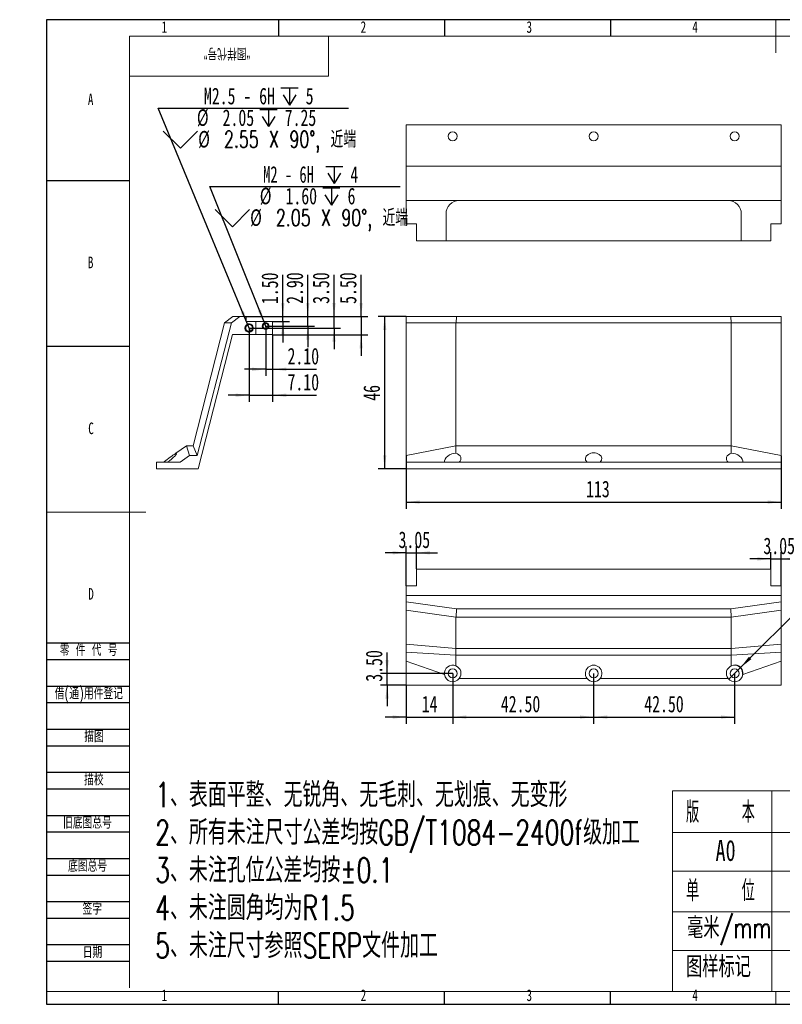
# Model space of a CAD drawing. Header units: millimetres. Extents: x -8 to 916, y -4 to 297.
# Tile 1 of 3: x -8 to 222, y 0 to 297. Entities that reach past the tile are written whole.
import ezdxf

# ---------------------------------------------------------------- set-up
doc = ezdxf.new("R2010")
doc.units = ezdxf.units.MM
for name, color, linetype in [('10', 7, 'Continuous'), ('5', 7, 'Continuous'), ('9', 7, 'Continuous'), ('SLD-0', 7, 'Continuous')]:
    doc.layers.add(name, color=color, linetype=linetype)
doc.styles.add('SLDTEXTSTYLE0', font='TXT', dxfattribs={"width": 0.7, "bigfont": 'bigfont'})
doc.styles.add('SLDTEXTSTYLE1', font='TXT', dxfattribs={"width": 0.7})
doc.styles.add('SLDTEXTSTYLE2', font='TXT', dxfattribs={"width": 0.614286, "bigfont": 'bigfont'})
doc.styles.add('SLDTEXTSTYLE3', font='TXT', dxfattribs={"width": 0.566667, "bigfont": 'bigfont'})
doc.styles.add('SLDTEXTSTYLE4', font='TXT', dxfattribs={"width": 0.642857})
doc.styles.add('SLDTEXTSTYLE5', font='TXT', dxfattribs={"width": 0.633333})
doc.dimstyles.new('SLDDIMSTYLE0', dxfattribs={"dimtxt": 5, "dimasz": 4.08, "dimexe": 0, "dimexo": 0.0625, "dimgap": 1.25, "dimtad": 2, "dimrnd": 1e-09, "dimzin": 12, "dimdsep": 46, "dimtxsty": 'SLDTEXTSTYLE1', "dimsah": 1, "dimcen": 0.09, "dimadec": 0, "dimazin": 3, "dimtfac": 1, "dimtofl": 0, "dimtmove": 0, "dimatfit": 3, "dimfxl": 0, "dimfrac": 2, "dimtolj": 1, "dimtzin": 12, "dimarcsym": 0})
doc.dimstyles.new('SLDDIMSTYLE1', dxfattribs={"dimtxt": 5, "dimasz": 4.08, "dimexe": 0, "dimexo": 0.0625, "dimgap": 1.25, "dimtad": 2, "dimrnd": 1e-09, "dimzin": 4, "dimdsep": 46, "dimtxsty": 'SLDTEXTSTYLE1', "dimsah": 1, "dimcen": 0.09, "dimadec": 0, "dimazin": 1, "dimtfac": 1, "dimtmove": 0, "dimatfit": 0, "dimfxl": 0, "dimfrac": 2, "dimtolj": 1, "dimtzin": 12, "dimarcsym": 0})
doc.dimstyles.new('SLDDIMSTYLE2', dxfattribs={"dimtxt": 5, "dimasz": 4.08, "dimexe": 0, "dimexo": 0.0625, "dimgap": 1.25, "dimtad": 0, "dimtih": 1, "dimtoh": 1, "dimdec": 6, "dimrnd": 1e-09, "dimzin": 12, "dimdsep": 46, "dimtxsty": 'SLDTEXTSTYLE1', "dimblk1": 'NONE', "dimsah": 1, "dimcen": 0, "dimadec": 0, "dimazin": 3, "dimtfac": 1, "dimtmove": 0, "dimatfit": 3, "dimldrblk": 'NONE', "dimfxl": 0, "dimfrac": 2, "dimtolj": 1, "dimtzin": 12, "dimarcsym": 0})
doc.dimstyles.new('SLDDIMSTYLE3', dxfattribs={"dimtxt": 5, "dimasz": 4.08, "dimexe": 0, "dimexo": 0.0625, "dimgap": 1.25, "dimtad": 2, "dimrnd": 1e-09, "dimzin": 4, "dimdsep": 46, "dimtxsty": 'SLDTEXTSTYLE1', "dimsah": 1, "dimcen": 0.09, "dimadec": 0, "dimazin": 1, "dimtfac": 1, "dimtofl": 0, "dimtmove": 0, "dimatfit": 3, "dimfxl": 0, "dimfrac": 2, "dimtolj": 1, "dimtzin": 12, "dimarcsym": 0})
doc.dimstyles.new('SLDDIMSTYLE4', dxfattribs={"dimtxt": 5, "dimasz": 4.08, "dimexe": 0, "dimexo": 0.0625, "dimgap": 1.25, "dimtad": 2, "dimrnd": 1e-09, "dimzin": 12, "dimdsep": 46, "dimtxsty": 'SLDTEXTSTYLE1', "dimsah": 1, "dimcen": 0.09, "dimadec": 0, "dimazin": 3, "dimtfac": 1, "dimtmove": 0, "dimatfit": 0, "dimfxl": 0, "dimfrac": 2, "dimtolj": 1, "dimtzin": 12, "dimarcsym": 0})
doc.dimstyles.new('SLDDIMSTYLE5', dxfattribs={"dimtxt": 5, "dimasz": 4.08, "dimexe": 0, "dimexo": 0.0625, "dimgap": 1.25, "dimtad": 0, "dimtih": 1, "dimtoh": 1, "dimrnd": 1e-09, "dimzin": 4, "dimdsep": 46, "dimtxsty": 'SLDTEXTSTYLE1', "dimblk1": 'NONE', "dimsah": 1, "dimcen": 0, "dimadec": 0, "dimazin": 1, "dimtfac": 1, "dimtmove": 0, "dimatfit": 3, "dimldrblk": 'NONE', "dimfxl": 0, "dimfrac": 2, "dimtolj": 1, "dimtzin": 12, "dimarcsym": 0})

# ---------------------------------------------------------------- blocks, each defined once
blk = doc.blocks.new('SW_NOTE_0')
at = {"layer": '10', "color": 0, "attachment_point": 1, "style": 'SLDTEXTSTYLE0'}
for s, insert, char_height in [('1\\M+18141\\M+1955C\\M+196CA\\M+195BD\\M+190AE\\M+18141\\M+19DD9锐\\M+18A70\\M+18141\\M+19DD9\\M+196D1\\M+18E68\\M+18141\\M+19DD9划\\M+18DAD\\M+18141\\M+19DD9变\\M+18C60', (0, 9.55), 7.40833), ('2\\M+18141\\M+18F8A\\M+1974C\\M+196A2\\M+1928D\\M+18EDA\\M+190A1\\M+18CF6\\M+18DB7\\M+18BCF\\M+188C2GB/T1084-2400f级\\M+189C1\\M+18D48', (0, -1.83), 7.40833), ('3\\M+18141\\M+196A2\\M+1928D\\M+18D45\\M+188CA\\M+18CF6\\M+18DB7\\M+18BCF\\M+188C2\\M+1817D0.1', (0, -13.21), 7.4083), ('4\\M+18141\\M+196A2\\M+1928D圆\\M+18A70\\M+18BCF为R1.5', (0, -24.58), 7.4083), ('5\\M+18141\\M+196A2\\M+1928D\\M+18EDA\\M+190A1\\M+18E51\\M+18FC6SERP\\M+195B6\\M+18C8F\\M+189C1\\M+18D48', (0, -35.96), 7.4083)]:
    blk.add_mtext(s, dxfattribs=dict(at, insert=insert, char_height=char_height))
blk = doc.blocks.new('_D')
at = {"layer": '10'}
for p, q in [((108.46, 165.49), (108.46, 149.49)), ((221.46, 165.49), (221.46, 149.49)), ((108.46, 151.49), (221.46, 151.49))]:
    blk.add_line(p, q, dxfattribs=at)
for points in [[(108.46, 151.49), (112.54, 150.99), (112.54, 152)], [(221.46, 151.49), (217.38, 152), (217.38, 150.99)]]:
    blk.add_solid(points, dxfattribs=at)
at = {"layer": '10', "insert": (162.67, 157.94), "char_height": 5, "attachment_point": 1, "style": 'SLDTEXTSTYLE1'}
blk.add_mtext('113', dxfattribs=at)
blk = doc.blocks.new('_D_1')
at = {"layer": '10'}
for p, q in [((108.46, 207.49), (99.97, 207.49)), ((101.97, 161.49), (101.97, 207.49)), ((108.46, 161.49), (99.97, 161.49))]:
    blk.add_line(p, q, dxfattribs=at)
for points in [[(101.97, 207.49), (101.46, 203.41), (102.47, 203.41)], [(101.97, 161.49), (102.47, 165.57), (101.46, 165.57)]]:
    blk.add_solid(points, dxfattribs=at)
at = {"layer": '10', "insert": (95.52, 182.05), "char_height": 5, "attachment_point": 1, "rotation": 90, "style": 'SLDTEXTSTYLE1'}
blk.add_mtext('46', dxfattribs=at)
blk = doc.blocks.new('_D_2')
at = {"layer": '10'}
for p, q in [((71.26, 207.49), (71.26, 219.99)), ((60.19, 207.49), (73.26, 207.49)), ((68.19, 205.99), (73.26, 205.99)), ((71.26, 205.99), (71.26, 207.49)), ((71.26, 205.99), (71.26, 199.64))]:
    blk.add_line(p, q, dxfattribs=at)
for points in [[(71.26, 207.49), (71.77, 211.57), (70.75, 211.57)], [(71.26, 205.99), (70.75, 201.91), (71.77, 201.91)]]:
    blk.add_solid(points, dxfattribs=at)
at = {"layer": '10', "insert": (64.81, 211.21), "char_height": 5, "attachment_point": 1, "rotation": 90, "style": 'SLDTEXTSTYLE1'}
blk.add_mtext('1.50', dxfattribs=at)
blk = doc.blocks.new('_D_3')
at = {"layer": '10'}
for p, q in [((78.79, 207.49), (78.79, 220.04)), ((60.19, 207.49), (80.79, 207.49)), ((78.79, 204.59), (78.79, 207.49)), ((66.09, 204.59), (80.79, 204.59)), ((78.79, 204.59), (78.79, 198.24))]:
    blk.add_line(p, q, dxfattribs=at)
for points in [[(78.79, 207.49), (79.29, 211.57), (78.28, 211.57)], [(78.79, 204.59), (78.28, 200.51), (79.29, 200.51)]]:
    blk.add_solid(points, dxfattribs=at)
at = {"layer": '10', "insert": (72.34, 211.27), "char_height": 5, "attachment_point": 1, "rotation": 90, "style": 'SLDTEXTSTYLE1'}
blk.add_mtext('2.90', dxfattribs=at)
blk = doc.blocks.new('_D_4')
at = {"layer": '10'}
for p, q in [((94.86, 207.49), (94.86, 220.04)), ((60.19, 207.49), (96.86, 207.49)), ((94.86, 207.49), (94.86, 201.99)), ((68.19, 201.99), (96.86, 201.99)), ((94.86, 201.99), (94.86, 195.64))]:
    blk.add_line(p, q, dxfattribs=at)
for points in [[(94.86, 207.49), (95.37, 211.57), (94.36, 211.57)], [(94.86, 201.99), (94.36, 197.91), (95.37, 197.91)]]:
    blk.add_solid(points, dxfattribs=at)
at = {"layer": '10', "insert": (88.42, 211.27), "char_height": 5, "attachment_point": 1, "rotation": 90, "style": 'SLDTEXTSTYLE1'}
blk.add_mtext('5.50', dxfattribs=at)
blk = doc.blocks.new('_D_5')
at = {"layer": '10'}
for p, q in [((86.69, 207.49), (86.69, 220.04)), ((60.19, 207.49), (88.69, 207.49)), ((86.69, 203.99), (86.69, 207.49)), ((61.09, 203.99), (88.69, 203.99)), ((86.69, 203.99), (86.69, 197.64))]:
    blk.add_line(p, q, dxfattribs=at)
for points in [[(86.69, 207.49), (87.2, 211.57), (86.19, 211.57)], [(86.69, 203.99), (86.19, 199.91), (87.2, 199.91)]]:
    blk.add_solid(points, dxfattribs=at)
at = {"layer": '10', "insert": (80.25, 211.27), "char_height": 5, "attachment_point": 1, "rotation": 90, "style": 'SLDTEXTSTYLE1'}
blk.add_mtext('3.50', dxfattribs=at)
blk = doc.blocks.new('_D_6')
at = {"layer": '10'}
for p, q in [((66.09, 204.59), (66.09, 189.55)), ((68.19, 201.99), (68.19, 189.55)), ((66.09, 191.55), (59.74, 191.55)), ((66.09, 191.55), (68.19, 191.55)), ((68.19, 191.55), (81.44, 191.55))]:
    blk.add_line(p, q, dxfattribs=at)
for points in [[(66.09, 191.55), (62.01, 192.06), (62.01, 191.04)], [(68.19, 191.55), (72.27, 191.04), (72.27, 192.06)]]:
    blk.add_solid(points, dxfattribs=at)
at = {"layer": '10', "insert": (72.67, 198), "char_height": 5, "attachment_point": 1, "style": 'SLDTEXTSTYLE1'}
blk.add_mtext('2.10', dxfattribs=at)
blk = doc.blocks.new('_D_7')
at = {"layer": '10'}
for p, q in [((61.09, 203.99), (61.09, 181.73)), ((68.19, 201.99), (68.19, 181.73)), ((61.09, 183.73), (54.74, 183.73)), ((61.09, 183.73), (68.19, 183.73)), ((68.19, 183.73), (81.43, 183.73))]:
    blk.add_line(p, q, dxfattribs=at)
for points in [[(61.09, 183.73), (57.01, 184.24), (57.01, 183.22)], [(68.19, 183.73), (72.27, 183.22), (72.27, 184.24)]]:
    blk.add_solid(points, dxfattribs=at)
at = {"layer": '10', "insert": (72.67, 190.17), "char_height": 5, "attachment_point": 1, "style": 'SLDTEXTSTYLE1'}
blk.add_mtext('7.10', dxfattribs=at)
blk = doc.blocks.new('SW_SYMBOL_HOLE_DEPTH')
at = {"layer": '10', "color": 0}
for p, q in [((0, 875), (800, 875)), ((100, 555), (400, 75)), ((400, 875), (400, 75)), ((700, 555), (400, 75))]:
    blk.add_line(p, q, dxfattribs=at)
blk = doc.blocks.new('SW_SYMBOL_HOLE_SINK')
at = {"layer": '10', "color": 0}
for p, q in [((0, 875), (800, 75)), ((800, 75), (1600, 875))]:
    blk.add_line(p, q, dxfattribs=at)
blk = doc.blocks.new('_D_8')
at = {"layer": '10'}
for p, q in [((60.6, 205.17), (33.64, 270.36)), ((33.64, 270.36), (91.02, 270.36)), ((61.57, 202.82), (60.6, 205.17))]:
    blk.add_line(p, q, dxfattribs=at)
blk.add_solid([(60.6, 205.17), (59.51, 209.14), (58.57, 208.75)], dxfattribs=at)
at = {"layer": '10', "xscale": 0.006445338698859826, "yscale": 0.006445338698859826, "zscale": 0.006445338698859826}
for name, p in [('SW_SYMBOL_HOLE_DEPTH', (70.7, 270.77)), ('SW_SYMBOL_HOLE_DEPTH', (64.37, 264.25)), ('SW_SYMBOL_HOLE_SINK', (35.22, 257.73))]:
    blk.add_blockref(name, p, dxfattribs=at)
at = {"layer": '10', "char_height": 5, "attachment_point": 1}
for s, insert, style in [('M2.5 - 6H', (47.46, 276.47), 'SLDTEXTSTYLE1'), ('5', (78.15, 276.47), 'SLDTEXTSTYLE1'), ('%%c', (45.35, 269.97), 'SLDTEXTSTYLE1'), ('2.05', (53.1, 269.95), 'SLDTEXTSTYLE1'), ('7.25', (71.82, 269.95), 'SLDTEXTSTYLE1'), ('%%c', (45.74, 263.45), 'SLDTEXTSTYLE1'), ('2.55 X 90\\M+1818B, \\M+18BDF\\M+1925B', (53.5, 263.43), 'SLDTEXTSTYLE0')]:
    blk.add_mtext(s, dxfattribs=dict(at, insert=insert, style=style))
blk = doc.blocks.new('_NONE')
blk = doc.blocks.new('_D_9')
at = {"layer": '10'}
for p, q in [((65.71, 205.55), (49.3, 246.72)), ((49.3, 246.72), (106.68, 246.72)), ((66.47, 203.64), (65.71, 205.55))]:
    blk.add_line(p, q, dxfattribs=at)
blk.add_solid([(65.71, 205.55), (64.67, 209.52), (63.73, 209.15)], dxfattribs=at)
at = {"layer": '10', "xscale": 0.006445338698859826, "yscale": 0.006445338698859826, "zscale": 0.006445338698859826}
for name, p in [('SW_SYMBOL_HOLE_DEPTH', (84.18, 247.12)), ('SW_SYMBOL_HOLE_DEPTH', (83.32, 240.6)), ('SW_SYMBOL_HOLE_SINK', (50.89, 234.08))]:
    blk.add_blockref(name, p, dxfattribs=at)
at = {"layer": '10', "char_height": 5, "attachment_point": 1}
for s, insert, style in [('M2 - 6H', (65.32, 252.83), 'SLDTEXTSTYLE4'), ('4', (91.62, 252.83), 'SLDTEXTSTYLE1'), ('%%c', (64.31, 246.33), 'SLDTEXTSTYLE1'), ('1.60', (72.06, 246.3), 'SLDTEXTSTYLE1'), ('6', (90.77, 246.3), 'SLDTEXTSTYLE1'), ('%%c', (61.41, 239.8), 'SLDTEXTSTYLE1'), ('2.05 X 90\\M+1818B, \\M+18BDF\\M+1925B', (69.16, 239.78), 'SLDTEXTSTYLE0')]:
    blk.add_mtext(s, dxfattribs=dict(at, insert=insert, style=style))
blk = doc.blocks.new('_D_10')
at = {"layer": '10'}
for p, q in [((122.46, 99.81), (122.46, 84.64)), ((164.96, 99.81), (164.96, 84.64)), ((122.46, 86.64), (164.96, 86.64))]:
    blk.add_line(p, q, dxfattribs=at)
for points in [[(122.46, 86.64), (126.54, 86.14), (126.54, 87.15)], [(164.96, 86.64), (160.88, 87.15), (160.88, 86.14)]]:
    blk.add_solid(points, dxfattribs=at)
at = {"layer": '10', "insert": (136.97, 93.09), "char_height": 5, "attachment_point": 1, "style": 'SLDTEXTSTYLE1'}
blk.add_mtext('42.50', dxfattribs=at)
blk = doc.blocks.new('_D_11')
at = {"layer": '10'}
for p, q in [((164.96, 99.81), (164.96, 84.64)), ((207.46, 99.81), (207.46, 84.64)), ((164.96, 86.64), (207.46, 86.64))]:
    blk.add_line(p, q, dxfattribs=at)
for points in [[(164.96, 86.64), (169.04, 86.14), (169.04, 87.15)], [(207.46, 86.64), (203.38, 87.15), (203.38, 86.14)]]:
    blk.add_solid(points, dxfattribs=at)
at = {"layer": '10', "insert": (180.21, 93.09), "char_height": 5, "attachment_point": 1, "style": 'SLDTEXTSTYLE1'}
blk.add_mtext('42.50', dxfattribs=at)
blk = doc.blocks.new('_D_12')
at = {"layer": '10'}
for p, q in [((122.46, 99.81), (122.46, 84.64)), ((108.46, 96.31), (108.46, 84.64)), ((108.46, 86.64), (102.11, 86.64)), ((108.46, 86.64), (122.46, 86.64)), ((122.46, 86.64), (128.81, 86.64))]:
    blk.add_line(p, q, dxfattribs=at)
for points in [[(108.46, 86.64), (104.38, 87.15), (104.38, 86.14)], [(122.46, 86.64), (126.54, 86.14), (126.54, 87.15)]]:
    blk.add_solid(points, dxfattribs=at)
at = {"layer": '10', "insert": (113.12, 93.09), "char_height": 5, "attachment_point": 1, "style": 'SLDTEXTSTYLE1'}
blk.add_mtext('14', dxfattribs=at)
blk = doc.blocks.new('_D_13')
at = {"layer": '10'}
for p, q in [((102.69, 99.81), (102.69, 106.08)), ((122.46, 99.81), (100.69, 99.81)), ((102.69, 96.31), (102.69, 99.81)), ((108.46, 96.31), (100.69, 96.31)), ((102.69, 96.31), (102.69, 89.96))]:
    blk.add_line(p, q, dxfattribs=at)
for points in [[(102.69, 99.81), (103.2, 103.89), (102.18, 103.89)], [(102.69, 96.31), (102.18, 92.23), (103.2, 92.23)]]:
    blk.add_solid(points, dxfattribs=at)
at = {"layer": '10', "insert": (96.24, 97.31), "char_height": 5, "attachment_point": 1, "rotation": 90, "style": 'SLDTEXTSTYLE1'}
blk.add_mtext('3.50', dxfattribs=at)
blk = doc.blocks.new('_D_14')
at = {"layer": '10'}
for p, q in [((108.46, 126.21), (108.46, 138.19)), ((111.51, 131.31), (111.51, 138.19)), ((108.46, 136.19), (102.11, 136.19)), ((108.46, 136.19), (111.51, 136.19)), ((111.51, 136.19), (117.86, 136.19))]:
    blk.add_line(p, q, dxfattribs=at)
for points in [[(108.46, 136.19), (104.38, 136.7), (104.38, 135.69)], [(111.51, 136.19), (115.59, 135.69), (115.59, 136.7)]]:
    blk.add_solid(points, dxfattribs=at)
at = {"layer": '10', "insert": (106.14, 142.64), "char_height": 5, "attachment_point": 1, "style": 'SLDTEXTSTYLE1'}
blk.add_mtext('3.05', dxfattribs=at)
blk = doc.blocks.new('_D_15')
at = {"layer": '10'}
for p, q in [((218.41, 134.35), (212.06, 134.35)), ((218.41, 131.31), (218.41, 136.35)), ((218.41, 134.35), (221.46, 134.35)), ((221.46, 126.21), (221.46, 136.35)), ((221.46, 134.35), (227.81, 134.35))]:
    blk.add_line(p, q, dxfattribs=at)
for points in [[(218.41, 134.35), (214.33, 134.86), (214.33, 133.84)], [(221.46, 134.35), (225.54, 133.84), (225.54, 134.86)]]:
    blk.add_solid(points, dxfattribs=at)
at = {"layer": '10', "insert": (216.13, 140.79), "char_height": 5, "attachment_point": 1, "style": 'SLDTEXTSTYLE1'}
blk.add_mtext('3.05', dxfattribs=at)
blk = doc.blocks.new('SW_SYMBOL_HOLE_SPOT')
at = {"layer": '10', "color": 0}
for p, q in [((0, 875), (0, 75)), ((1600, 75), (1600, 875)), ((0, 75), (1600, 75))]:
    blk.add_line(p, q, dxfattribs=at)
blk = doc.blocks.new('_D_16')
at = {"layer": '10'}
for p, q in [((209.23, 101.57), (228.39, 120.73)), ((228.39, 120.73), (275.24, 120.73)), ((205.69, 98.04), (209.23, 101.57))]:
    blk.add_line(p, q, dxfattribs=at)
blk.add_arc((207.46, 99.81), 2.5, 353.0623, 83.653, dxfattribs=at)
blk.add_solid([(209.23, 101.57), (212.47, 104.1), (211.75, 104.82)], dxfattribs=at)
at = {"layer": '10', "xscale": 0.006445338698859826, "yscale": 0.006445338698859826, "zscale": 0.006445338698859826}
for name, p in [('SW_SYMBOL_HOLE_SINK', (234.56, 114.62)), ('SW_SYMBOL_HOLE_SPOT', (232.86, 108.09)), ('SW_SYMBOL_HOLE_DEPTH', (255.83, 108.09))]:
    blk.add_blockref(name, p, dxfattribs=at)
at = {"layer": '10', "char_height": 5, "attachment_point": 1}
for s, insert, style in [('3 x', (229.97, 126.84), 'SLDTEXTSTYLE5'), ('%%c', (238.73, 126.86), 'SLDTEXTSTYLE1'), ('2.70 \\M+18AAE\\M+19153贯\\M+190FA', (246.48, 126.84), 'SLDTEXTSTYLE0'), ('%%c', (245.08, 120.34), 'SLDTEXTSTYLE1'), ('5 X 90°', (252.83, 120.32), 'SLDTEXTSTYLE4'), ('%%c', (243.38, 113.82), 'SLDTEXTSTYLE1'), ('5', (251.13, 113.8), 'SLDTEXTSTYLE1'), ('5.40', (263.27, 113.8), 'SLDTEXTSTYLE1')]:
    blk.add_mtext(s, dxfattribs=dict(at, insert=insert, style=style))

msp = doc.modelspace()

# ---------------------------------------------------------------- linework, layer by layer
at = {"color": 7, "linetype": 'Continuous', "lineweight": 15}
for p, q in [((108.4595734, 265.3329696), (221.4595714, 265.3329696)), ((108.4595734, 252.8329694), (108.4595734, 265.3329696)), ((221.4595714, 265.3329696), (221.4595714, 252.8329694)), ((108.4595734, 252.8329694), (221.4595714, 252.8329694)), ((108.4595734, 242.4483549), (108.4595734, 252.8329694)), ((221.4595714, 242.4483549), (221.4595714, 252.8329694)), ((108.4595734, 242.4483549), (124.4595686, 242.4483549)), ((108.4595734, 235.4329701), (108.4595734, 242.4483549)), ((205.4595707, 242.4483549), (124.4595686, 242.4483549)), ((205.4595707, 242.4483549), (221.4595714, 242.4483549)), ((221.4595714, 235.4329701), (221.4595714, 242.4483549)), ((120.4595679, 238.4483542), (120.4595679, 230.3329695)), ((209.4595713, 230.3329695), (209.4595713, 238.4483542)), ((111.5095729, 235.4329701), (108.4595734, 235.4329701)), ((111.5095729, 230.3329695), (111.5095729, 235.4329701)), ((221.4595714, 235.4329701), (218.4095715, 235.4329701)), ((218.4095715, 235.4329701), (218.4095715, 230.3329695)), ((111.5095729, 230.3329695), (120.4595679, 230.3329695)), ((120.4595679, 230.3329695), (209.4595713, 230.3329695)), ((209.4595713, 230.3329695), (218.4095715, 230.3329695)), ((44.1874069, 168.4942131), (53.690371, 205.5557731)), ((55.7550703, 205.5557731), (45.4828757, 165.4942131)), ((53.690371, 205.5557731), (53.690656, 205.5568869)), ((55.7550703, 205.5557731), (53.690371, 205.5557731)), ((53.690656, 205.5568869), (56.187407, 207.494213)), ((58.2709637, 207.494213), (55.7550703, 205.5557731)), ((56.187407, 207.494213), (58.2709637, 207.494213)), ((58.2709637, 207.494213), (60.1874077, 207.494213)), ((60.1874077, 205.9942137), (60.1874077, 207.494213)), ((60.1874077, 205.9942137), (63.0874065, 205.9942137)), ((63.0874065, 201.994213), (63.0874065, 205.9942137)), ((68.1874071, 205.9942137), (63.0874065, 205.9942137)), ((68.1874071, 201.994213), (68.1874071, 205.9942137)), ((108.4595734, 207.494213), (123.5965753, 207.494213)), ((108.4595734, 205.5557731), (108.4595734, 207.494213)), ((123.459574, 205.5557731), (108.4595734, 205.5557731)), ((108.4595734, 165.4942131), (108.4595734, 205.5557731)), ((123.4679857, 205.5568869), (123.459574, 205.5557731)), ((123.459574, 205.5557731), (123.459574, 168.4942131)), ((123.4679857, 205.5568869), (123.5965753, 207.494213)), ((206.4511573, 205.5568869), (123.4679857, 205.5568869)), ((123.5965753, 207.494213), (206.3225705, 207.494213)), ((206.4511573, 205.5568869), (206.3225705, 207.494213)), ((206.3225705, 207.494213), (221.4595714, 207.494213)), ((206.4595718, 205.5557731), (206.4511573, 205.5568869)), ((206.4595718, 168.4942131), (206.4595718, 205.5557731)), ((221.4595714, 205.5557731), (206.4595718, 205.5557731)), ((221.4595714, 207.494213), (221.4595714, 205.5557731)), ((221.4595714, 205.5557731), (221.4595714, 165.4942131)), ((56.0720217, 201.994213), (45.6874071, 161.4942129)), ((63.0874065, 201.994213), (56.0720217, 201.994213)), ((63.0874065, 201.994213), (68.1874071, 201.994213)), ((38.9786948, 166.2022757), (42.1874066, 168.4942131)), ((42.1874066, 168.4942131), (43.1488025, 165.4942131)), ((42.1874066, 168.4942131), (44.1874069, 168.4942131)), ((45.4828757, 165.4942131), (44.1874069, 168.4942131)), ((108.4595734, 165.4942131), (123.459574, 168.4942131)), ((123.459574, 168.4942131), (123.459574, 166.2022757)), ((123.459574, 168.4942131), (206.4595718, 168.4942131)), ((206.4595718, 166.2022757), (206.4595718, 168.4942131)), ((206.4595718, 168.4942131), (221.4595714, 165.4942131)), ((33.187407, 163.494213), (33.187407, 161.4942129)), ((40.3488021, 163.494213), (33.187407, 163.494213)), ((43.1488025, 165.4942131), (40.3488021, 163.494213)), ((45.4828757, 165.4942131), (43.1488025, 165.4942131)), ((108.4595734, 163.494213), (108.4595734, 165.4942131)), ((108.4595734, 163.494213), (108.4595734, 161.4942129)), ((108.4595734, 163.494213), (221.4595714, 163.494213)), ((221.4595714, 165.4942131), (221.4595714, 163.494213)), ((221.4595714, 163.494213), (221.4595714, 161.4942129)), ((33.187407, 161.4942129), (45.6874071, 161.4942129)), ((108.4595734, 161.4942129), (221.4595714, 161.4942129)), ((218.4095715, 131.3057601), (111.5095729, 131.3057601)), ((111.5095729, 126.2057595), (111.5095729, 131.3057601)), ((218.4095715, 131.3057601), (218.4095715, 126.2057595)), ((108.4595734, 126.2057595), (111.5095729, 126.2057595)), ((108.4595734, 126.2057595), (108.4595734, 123.3057607)), ((218.4095715, 126.2057595), (221.4595714, 126.2057595)), ((221.4595714, 123.3057607), (221.4595714, 126.2057595)), ((108.4595734, 123.3057607), (221.4595714, 123.3057607)), ((108.4595734, 123.3057607), (108.4595734, 121.3893167)), ((221.4595714, 121.3893167), (221.4595714, 123.3057607)), ((108.4595734, 121.3893167), (123.5965753, 119.30576)), ((108.4595734, 118.8734233), (108.4595734, 121.3893167)), ((123.459574, 116.808724), (108.4595734, 118.8734233)), ((108.4595734, 108.6012287), (108.4595734, 118.8734233)), ((123.4679857, 116.809009), (123.5965753, 119.30576)), ((123.5965753, 119.30576), (206.3225705, 119.30576)), ((206.3225705, 119.30576), (221.4595714, 121.3893167)), ((206.4511573, 116.809009), (206.3225705, 119.30576)), ((221.4595714, 118.8734233), (206.4595718, 116.808724)), ((221.4595714, 121.3893167), (221.4595714, 118.8734233)), ((221.4595714, 118.8734233), (221.4595714, 108.6012287)), ((123.4679857, 116.809009), (123.459574, 116.808724)), ((123.459574, 116.808724), (123.459574, 107.3057599)), ((206.4511573, 116.809009), (123.4679857, 116.809009)), ((206.4595718, 116.808724), (206.4511573, 116.809009)), ((206.4595718, 107.3057599), (206.4595718, 116.808724)), ((123.459574, 107.3057599), (108.4595734, 108.6012287)), ((108.4595734, 106.2671555), (108.4595734, 108.6012287)), ((206.4595718, 107.3057599), (123.459574, 107.3057599)), ((123.459574, 107.3057599), (123.459574, 105.3057596)), ((221.4595714, 108.6012287), (206.4595718, 107.3057599)), ((206.4595718, 105.3057596), (206.4595718, 107.3057599)), ((221.4595714, 108.6012287), (221.4595714, 106.2671555)), ((108.4595734, 106.2671555), (123.459574, 105.3057596)), ((108.4595734, 103.4671551), (108.4595734, 106.2671555)), ((123.459574, 105.3057596), (206.4595718, 105.3057596)), ((123.459574, 105.3057596), (123.459574, 102.0970478)), ((206.4595718, 105.3057596), (221.4595714, 106.2671555)), ((206.4595718, 102.0970478), (206.4595718, 105.3057596)), ((221.4595714, 106.2671555), (221.4595714, 103.4671551)), ((119.977873, 99.5037871), (108.4595734, 103.4671551)), ((108.4595734, 103.4671551), (108.4595734, 96.30576)), ((221.4595714, 103.4671551), (209.9412672, 99.5037871)), ((221.4595714, 103.4671551), (221.4595714, 96.30576)), ((124.4595686, 98.3057601), (162.9595721, 98.3057601)), ((166.9595727, 98.3057601), (205.4595707, 98.3057601)), ((108.4595734, 96.30576), (221.4595714, 96.30576))]:
    msp.add_line(p, q, dxfattribs=at)
at = {"color": 7, "linetype": 'Continuous', "lineweight": 15, "flags": 128}
msp.add_lwpolyline([(38.9786948, 166.2022757), (38.7622587, 166.0476785), (38.4785723, 165.8450451), (38.13683, 165.6009436), (37.7481085, 165.3232853), (37.3250073, 165.0210702), (36.88124, 164.7040937), (36.4311902, 164.3826295), (35.9894451, 164.0670972), (35.5703224, 163.767724), (35.1874071, 163.494213)], dxfattribs=at)
at = {"color": 7, "linetype": 'Continuous', "lineweight": 15}
for centre, radius in [((122.4595714, 261.8329696), 1.35), ((164.9595714, 261.8329696), 1.35), ((207.4595714, 261.8329696), 1.35), ((61.087407, 203.9942129), 1.275), ((61.087407, 203.9942129), 1.025), ((66.087407, 204.5942129), 1.025), ((66.087407, 204.5942129), 0.8), ((122.4595714, 99.80576), 1.35), ((164.9595714, 99.80576), 1.35), ((207.4595714, 99.80576), 1.35)]:
    msp.add_circle(centre, radius, dxfattribs=at)
for centre, radius, start, end in [((124.4595714, 238.4483542), 4, 90, 180), ((205.4595714, 238.4483542), 4, 0, 90), ((122.4595714, 99.80576), 2.5, 66.421821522, 186.937650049), ((122.4595714, 99.80576), 2.5, 323.130102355, 66.421821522), ((164.9595714, 99.80576), 2.5, 323.130102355, 216.869897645), ((207.4595714, 99.80576), 2.5, 113.578178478, 216.869897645), ((207.4595714, 99.80576), 2.5, 353.062349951, 113.578178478), ((122.4595714, 99.80576), 2.5, 186.937650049, 323.130102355), ((164.9595714, 99.80576), 2.5, 216.869897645, 323.130102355), ((207.4595714, 99.80576), 2.5, 216.869897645, 353.062349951)]:
    msp.add_arc(centre, radius, start, end, dxfattribs=at)
at = {"color": 7, "linetype": 'Continuous', "lineweight": 0}
for centre, radius in [((61.087407, 203.9942129), 1.25), ((66.087407, 204.5942129), 1)]:
    msp.add_arc(centre, radius, 255, 195, dxfattribs=at)
at = {"color": 7, "linetype": 'Continuous', "lineweight": 15}
for centre, major_axis, ratio, start_param, end_param in [((164.9595714, 164.5656415), (2.5, 0), 0.7142857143, 5.6396841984, 10.0682790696), ((36.687407, 164.3198607), (2.4823778, 1.8459546), 0.1605193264, 4.4725003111, 6.5758983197), ((122.4595714, 164.3198607), (2.3998548, 1.0901936), 0.6425443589, 0.8752779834, 2.978675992), ((122.4595714, 164.5656415), (2.5, 0), 0.7142857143, 5.6396841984, 7.4424647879), ((207.4595714, 164.5656415), (2.5, 0), 0.7142857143, 1.9823131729, 3.7850937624), ((207.4595714, 164.3198607), (2.3998548, -1.0901936), 0.6425443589, 0.1629166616, 2.2663146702)]:
    msp.add_ellipse(centre, major_axis=major_axis, ratio=ratio, start_param=start_param, end_param=end_param, dxfattribs=at)
at = {"layer": '10', "color": 7}
for p, q in [((0, 109), (25, 109)), ((0, 104), (25, 104)), ((0, 96), (25, 96)), ((0, 91), (25, 91)), ((0, 83), (25, 83)), ((0, 78), (25, 78)), ((0, 70), (25, 70)), ((0, 65), (25, 65)), ((0, 57), (25, 57)), ((0, 52), (25, 52)), ((0, 44), (25, 44)), ((0, 39), (25, 39)), ((0, 31), (25, 31)), ((0, 26), (25, 26)), ((0, 18), (25, 18)), ((0, 13), (25, 13))]:
    msp.add_line(p, q, dxfattribs=at)
at = {"layer": '10', "lineweight": 15}
for p, q in [((188.6785455, 64.4299422), (188.6785455, 3.8961968)), ((188.6785455, 64.4299422), (415, 64.4299422)), ((218.7130609, 64.4299422), (218.7130609, 3.8961968)), ((188.6785455, 51.8098558), (415, 51.8098558)), ((188.6785455, 40.1923342), (415, 40.1923342)), ((188.6785455, 27.931775), (415, 27.931775)), ((188.6785455, 16.2097292), (415, 16.2097292))]:
    msp.add_line(p, q, dxfattribs=at)
at = {"layer": '5'}
for p, q in [((70, 297), (70, 292)), ((120, 297), (120, 292)), ((170, 297), (170, 292)), ((0, 248.5), (25, 248.5)), ((0, 198.5), (25, 198.5)), ((70, 0), (70, 3.8961968)), ((120, 0), (120, 3.8961968)), ((170, 0), (170, 3.8961968))]:
    msp.add_line(p, q, dxfattribs=at)
at = {"layer": '5', "lineweight": 15}
for p, q in [((219.8705406, 297), (219.8705406, 287)), ((0, 148.5), (30, 148.5)), ((219.8705406, 0), (219.8705406, 3.8961968))]:
    msp.add_line(p, q, dxfattribs=at)
at = {"layer": '5', "color": 7, "lineweight": 15}
for p, q in [((415, 292), (25, 292)), ((25, 292), (25, 5)), ((85, 280), (85, 292)), ((25, 280), (85, 280)), ((0, 3.8961968), (415, 3.8961968))]:
    msp.add_line(p, q, dxfattribs=at)
at = {"layer": '9', "color": 7}
for p, q in [((420, 297), (0, 297)), ((0, 297), (0, 0)), ((0, 0), (420, 0))]:
    msp.add_line(p, q, dxfattribs=at)

# ---------------------------------------------------------------- block references
at = {"layer": '10'}
msp.add_blockref('SW_NOTE_0', (32.8050681, 57.3718725), dxfattribs=at)

# ---------------------------------------------------------------- texts
for s, insert, char_height, attachment_point, style in [('1', (35.5444444, 296.5426708), 3.5, 2, 'SLDTEXTSTYLE1'), ('2', (95.5444444, 296.5426708), 3.5, 2, 'SLDTEXTSTYLE1'), ('3', (145.5444444, 296.5426708), 3.5, 2, 'SLDTEXTSTYLE1'), ('4', (195.5444444, 296.5426708), 3.5, 2, 'SLDTEXTSTYLE1'), ('A', (13.3203125, 274.7364279), 3.5, 2, 'SLDTEXTSTYLE1'), ('B', (13.3203125, 225.5426708), 3.5, 2, 'SLDTEXTSTYLE1'), ('C', (13.4272569, 175.4864279), 3.5, 2, 'SLDTEXTSTYLE1'), ('D', (13.4296875, 125.5426708), 3.5, 2, 'SLDTEXTSTYLE1'), ('\\M+194C5    \\M+1967B', (192.8072974, 61.1570778), 6.35, 1, 'SLDTEXTSTYLE3'), ('A0', (201.703177, 49.583033), 6.35, 1, 'SLDTEXTSTYLE1'), ('单    \\M+188CA', (192.8190563, 37.4510545), 6.35, 1, 'SLDTEXTSTYLE3'), ('\\M+19F7C\\M+195C4/mm', (193.1295497, 26.2771805), 6.35, 1, 'SLDTEXTSTYLE0'), ('图样标记', (192.8072974, 14.4869713), 6.35, 1, 'SLDTEXTSTYLE0'), ('1', (35.5444444, 4.4864279), 3.5, 2, 'SLDTEXTSTYLE1'), ('2', (95.5444444, 4.4864279), 3.5, 2, 'SLDTEXTSTYLE1'), ('3', (145.5444444, 4.4864279), 3.5, 2, 'SLDTEXTSTYLE1'), ('4', (195.5444444, 4.4864279), 3.5, 2, 'SLDTEXTSTYLE1')]:
    msp.add_mtext(s, dxfattribs=dict(at, insert=insert, char_height=char_height, attachment_point=attachment_point, style=style))
at = {"layer": '10', "color": 7, "char_height": 3.5}
for s, insert, attachment_point, style in [('\\M+197EB \\M+18C8F \\M+191E3 \\M+18D86', (4.0231243, 108.594753), 1, 'SLDTEXTSTYLE2'), ('\\M+18ED8(\\M+192CA)\\M+19770\\M+18C8F\\M+1936F记', (2.473749, 95.4991764), 1, 'SLDTEXTSTYLE0'), ('\\M+19560图', (14.3302084, 82.5525317), 2, 'SLDTEXTSTYLE0'), ('\\M+19560\\M+18D5A', (14.2976996, 69.5170574), 2, 'SLDTEXTSTYLE0'), ('\\M+18B8C\\M+192EA图总\\M+18D86', (4.9999997, 56.4875164), 1, 'SLDTEXTSTYLE0'), ('\\M+192EA图总\\M+18D86', (6.4999999, 43.4863381), 1, 'SLDTEXTSTYLE0'), ('签\\M+18E9A', (13.8038671, 30.5369014), 2, 'SLDTEXTSTYLE0'), ('\\M+193FA\\M+18AFA', (13.8810374, 17.4367573), 2, 'SLDTEXTSTYLE0')]:
    msp.add_mtext(s, dxfattribs=dict(at, insert=insert, attachment_point=attachment_point, style=style))
at = {"layer": 'SLD-0', "insert": (54.4238939, 285.023292), "char_height": 3.5, "attachment_point": 2, "rotation": 180, "style": 'SLDTEXTSTYLE0'}
msp.add_mtext('\\M+18167图样\\M+191E3\\M+18D86\\M+18168', dxfattribs=at)

# ---------------------------------------------------------------- dimensions: what is measured, and where the dimension line sits
at = {"layer": '10'}
for p1, p2, text, picture, middle in [((61.574737, 202.8160217), (60.6000769, 205.1724041), ' M2.5 - 6H {\\fGDT;x} 5\\P%%c 2.05 {\\fGDT;x} 7.25\\P{\\fGDT;w}%%c 2.55 X 90°, 近端', '_D_8', (63.1195452, 266.7669988)), ((66.4668543, 203.642034), (65.7079596, 205.5463918), ' M2 - 6H {\\fGDT;x} 4\\P%%c 1.60 {\\fGDT;x} 6\\P{\\fGDT;w}%%c 2.05 X 90°, 近端', '_D_9', (78.7858072, 243.1196254))]:
    dim = msp.add_diameter_dim_2p(p1=p1, p2=p2, text=text, dimstyle='SLDDIMSTYLE2', override={"dimpost": '<>'}, dxfattribs=at)
    dim.commit()
    dim.dimension.update_dxf_attribs({"geometry": picture, "text_midpoint": middle, "dimtype": 163})
for base, p1, p2, angle, dimstyle, picture, middle in [((78.7858072, 207.4942129), (66.087407, 204.5942129), (60.187407, 207.4942129), 90, 'SLDDIMSTYLE1', '_D_3', (78.7858072, 215.6558933)), ((94.8643018, 201.9942129), (60.187407, 207.4942129), (68.187407, 201.9942129), 90, 'SLDDIMSTYLE1', '_D_4', (94.8643018, 215.6558933)), ((86.6942543, 207.4942129), (61.087407, 203.9942129), (60.187407, 207.4942129), 90, 'SLDDIMSTYLE1', '_D_5', (86.6942543, 215.6558933)), ((71.2595702, 207.4942129), (68.187407, 205.9942129), (60.187407, 207.4942129), 90, 'SLDDIMSTYLE1', '_D_2', (71.2595702, 215.5997983)), ((101.9653349, 207.4942129), (108.4595714, 161.4942129), (108.4595714, 207.4942129), 90, 'SLDDIMSTYLE0', '_D_1', (101.9653349, 184.2387658)), ((102.6879585, 99.80576), (108.4595714, 96.30576), (122.4595714, 99.80576), 90, 'SLDDIMSTYLE1', '_D_13', (102.6879585, 101.6948942)), ((207.4595714, 86.6432512), (164.9595714, 99.80576), (207.4595714, 99.80576), 0, 'SLDDIMSTYLE3', '_D_11', (185.6966553, 86.6432512))]:
    dim = msp.add_linear_dim(base=base, p1=p1, p2=p2, angle=angle, dimstyle=dimstyle, dxfattribs=at)
    dim.commit()
    dim.dimension.update_dxf_attribs({"geometry": picture, "text_midpoint": middle, "dimtype": 160})
for base, p1, p2, dimstyle, picture, middle in [((68.187407, 183.7277035), (61.087407, 203.9942129), (68.187407, 201.9942129), 'SLDDIMSTYLE1', '_D_7', (77.0526791, 183.7277035)), ((68.187407, 191.5518588), (66.087407, 204.5942129), (68.187407, 201.9942129), 'SLDDIMSTYLE1', '_D_6', (77.0526791, 191.5518588)), ((221.4595714, 151.4942129), (108.4595714, 165.4942129), (221.4595714, 165.4942129), 'SLDDIMSTYLE0', '_D', (165.9645405, 151.4942129)), ((111.5095714, 136.194711), (108.4595714, 126.20576), (111.5095714, 131.30576), 'SLDDIMSTYLE4', '_D_14', (110.5206074, 136.194711)), ((221.4595714, 134.3472257), (218.4095714, 131.30576), (221.4595714, 126.20576), 'SLDDIMSTYLE4', '_D_15', (220.5170402, 134.3472257)), ((122.4595714, 86.6432512), (108.4595714, 96.30576), (122.4595714, 99.80576), 'SLDDIMSTYLE4', '_D_12', (115.3177701, 86.6432512)), ((164.9595714, 86.6432512), (122.4595714, 99.80576), (164.9595714, 99.80576), 'SLDDIMSTYLE3', '_D_10', (142.4493403, 86.6432512))]:
    dim = msp.add_linear_dim(base=base, p1=p1, p2=p2, dimstyle=dimstyle, dxfattribs=at)
    dim.commit()
    dim.dimension.update_dxf_attribs({"geometry": picture, "text_midpoint": middle, "dimtype": 160})
dim = msp.add_diameter_dim_2p(p1=(205.6915942, 98.0382033), p2=(209.2275487, 101.5733166), text='3 x <> 完全贯穿\\P{\\fGDT;w}%%c 5 X 90°\\P{\\fGDT;v}%%c 5 {\\fGDT;x} 5.40', dimstyle='SLDDIMSTYLE5', dxfattribs=at)
dim.commit()
dim.dimension.update_dxf_attribs({"geometry": '_D_16', "text_midpoint": (252.6078986, 117.1323723), "dimtype": 163})

doc.saveas('drawing.dxf')
